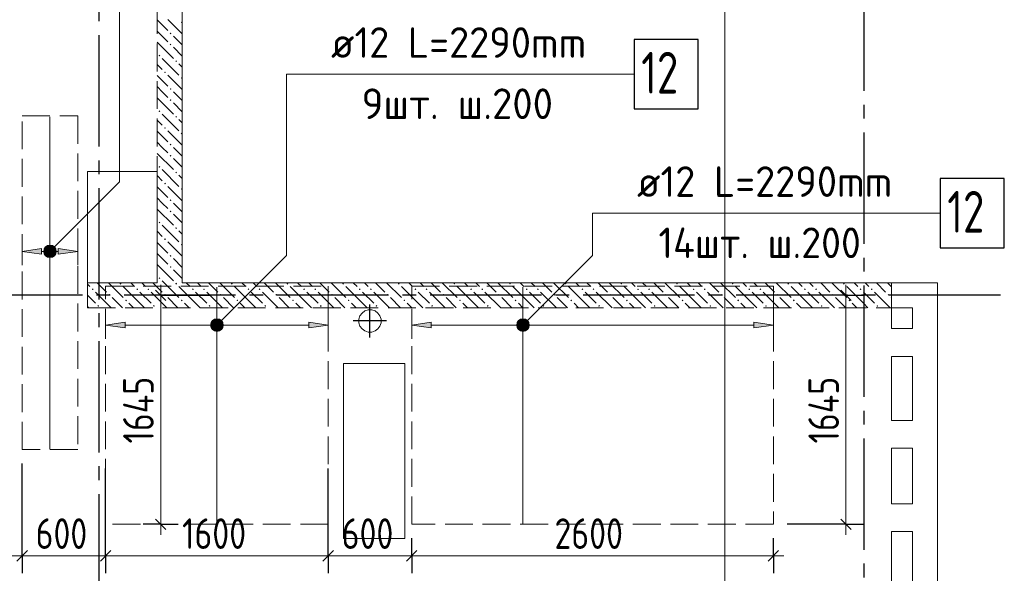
# Model space of a CAD drawing. Header units: millimetres. Extents: x 0 to 31317, y 0 to 42000.
# Tile 6 of 11: x 15756 to 22834, y 22630 to 26612. Entities that reach past the tile are written whole.
import ezdxf

# ---------------------------------------------------------------- set-up
doc = ezdxf.new("R2010")
doc.units = ezdxf.units.MM
doc.linetypes.add('______2', pattern=[270, 200, -70])
doc.linetypes.add('______5', pattern=[1100, 800, -100, 100, -100])
for name, color, linetype, lineweight in [('Standard', 7, 'Continuous', 25), ('ДОП Верх по Х', 7, 'Continuous', 25), ('ЖБ Перекрытие верхний уровень', 7, 'Continuous', 35), ('ЖБ Стена верхний уровень', 7, 'Continuous', 35), ('Оси', 40, '______5', 18), ('Позиционная метка номер позиции', 7, 'Continuous', 13), ('Примечания', 7, 'Continuous', 25)]:
    doc.layers.add(name, color=color, linetype=linetype, lineweight=lineweight)
doc.styles.add('GOST 2.304-81', font='txt')
doc.styles.add('ISOCPEUR', font='txt')

msp = doc.modelspace()

# ---------------------------------------------------------------- hatches: boundary and pattern name
at = {"layer": 'ДОП Верх по Х', "linetype": 'Continuous', "lineweight": 13, "transparency": 33554687}
for points in [[(15914, 24925.5), (15774, 24945.5), (15914, 24965.5)], [(16514, 24395.5), (16374, 24415.5), (16514, 24435.5)], [(18714, 24395.5), (18574, 24415.5), (18714, 24435.5)]]:
    msp.add_hatch(color=7, dxfattribs=at).paths.add_polyline_path(points, flags=16)
for points in [[(16034, 24925.5), (16174, 24945.5), (16034, 24965.5)], [(17141.7, 24396.8), (17141.7, 24434.3), (17136.5, 24415.5)], [(17141.7, 24434.3), (17155.2, 24383.3), (17155.2, 24447.7)], [(17141.7, 24434.3), (17141.7, 24396.8), (17155.2, 24383.3)], [(17155.2, 24447.7), (17174, 24378), (17174, 24453)], [(17155.2, 24447.7), (17155.2, 24383.3), (17174, 24378)], [(17174, 24453), (17174, 24378), (17192.7, 24383.3)], [(17174, 24453), (17192.7, 24383.3), (17192.7, 24447.7)], [(17192.7, 24447.7), (17192.7, 24383.3), (17206.2, 24396.8)], [(17192.7, 24447.7), (17206.2, 24396.8), (17206.2, 24434.3)], [(17206.2, 24434.3), (17206.2, 24396.8), (17211.5, 24415.5)], [(17834, 24395.5), (17974, 24415.5), (17834, 24435.5)], [(19341.7, 24396.8), (19341.7, 24434.3), (19336.5, 24415.5)], [(19341.7, 24434.3), (19355.2, 24383.3), (19355.2, 24447.7)], [(19341.7, 24434.3), (19341.7, 24396.8), (19355.2, 24383.3)], [(19355.2, 24447.7), (19374, 24378), (19374, 24453)], [(19355.2, 24447.7), (19355.2, 24383.3), (19374, 24378)], [(19374, 24453), (19374, 24378), (19392.7, 24383.3)], [(19374, 24453), (19392.7, 24383.3), (19392.7, 24447.7)], [(19392.7, 24447.7), (19392.7, 24383.3), (19406.2, 24396.8)], [(19392.7, 24447.7), (19406.2, 24396.8), (19406.2, 24434.3)], [(19406.2, 24434.3), (19406.2, 24396.8), (19411.5, 24415.5)], [(21034, 24395.5), (21174, 24415.5), (21034, 24435.5)]]:
    msp.add_hatch(color=7, dxfattribs=at).paths.add_polyline_path(points)
at = {"layer": 'ЖБ Стена верхний уровень', "linetype": 'Continuous', "lineweight": 18, "transparency": 33554687}
for points in [[(16914.5, 26593.1), (16921, 26599.6), (16924, 26596.6), (16924, 26589.7), (16921, 26586.6)], [(16834.5, 26513.1), (16840.9, 26519.6), (16847.4, 26513.1), (16840.9, 26506.6)], [(16834.5, 26433.1), (16840.9, 26439.6), (16847.4, 26433.1), (16840.9, 26426.6)], [(16754.4, 26353.1), (16760.9, 26359.6), (16767.4, 26353.1), (16760.9, 26346.6)], [(16874.5, 26313.1), (16881, 26319.6), (16887.5, 26313.1), (16881, 26306.6)], [(16794.5, 26233.1), (16801, 26239.6), (16807.5, 26233.1), (16801, 26226.6)], [(16914.5, 26193.1), (16921, 26199.6), (16924, 26196.6), (16924, 26189.7), (16921, 26186.6)], [(16834.5, 26113.1), (16840.9, 26119.6), (16847.4, 26113.1), (16840.9, 26106.6)], [(16834.5, 26033.1), (16840.9, 26039.6), (16847.4, 26033.1), (16840.9, 26026.6)], [(16754.4, 25953.1), (16760.9, 25959.6), (16767.4, 25953.1), (16760.9, 25946.6)], [(16874.5, 25913.1), (16881, 25919.6), (16887.5, 25913.1), (16881, 25906.6)], [(16794.5, 25833.1), (16801, 25839.6), (16807.5, 25833.1), (16801, 25826.6)], [(16914.5, 25793.1), (16921, 25799.6), (16924, 25796.6), (16924, 25789.7), (16921, 25786.6)], [(16834.5, 25713.1), (16840.9, 25719.6), (16847.4, 25713.1), (16840.9, 25706.6)], [(16834.5, 25633.1), (16840.9, 25639.6), (16847.4, 25633.1), (16840.9, 25626.6)], [(16754.4, 25553.1), (16760.9, 25559.6), (16767.4, 25553.1), (16760.9, 25546.6)], [(16874.5, 25513.1), (16881, 25519.6), (16887.5, 25513.1), (16881, 25506.6)], [(16794.5, 25433.1), (16801, 25439.6), (16807.5, 25433.1), (16801, 25426.6)], [(16914.5, 25393.1), (16921, 25399.6), (16924, 25396.6), (16924, 25389.7), (16921, 25386.6)], [(16834.5, 25313.1), (16840.9, 25319.6), (16847.4, 25313.1), (16840.9, 25306.6)], [(16834.5, 25233.1), (16840.9, 25239.6), (16847.4, 25233.1), (16840.9, 25226.6)], [(16754.4, 25153.1), (16760.9, 25159.6), (16767.4, 25153.1), (16760.9, 25146.6)], [(16874.5, 25113.1), (16881, 25119.6), (16887.5, 25113.1), (16881, 25106.6)], [(16794.5, 25033.1), (16801, 25039.6), (16807.5, 25033.1), (16801, 25026.6)], [(16914.5, 24993.1), (16921, 24999.6), (16924, 24996.6), (16924, 24989.7), (16921, 24986.6)], [(16834.5, 24913.1), (16840.9, 24919.6), (16847.4, 24913.1), (16840.9, 24906.6)], [(16834.5, 24833.1), (16840.9, 24839.6), (16847.4, 24833.1), (16840.9, 24826.6)], [(16474.5, 24713.1), (16481, 24719.6), (16487.5, 24713.1), (16481, 24706.6)], [(16754.4, 24753.1), (16760.9, 24759.6), (16767.4, 24753.1), (16760.9, 24746.6)], [(16874.5, 24713.1), (16881, 24719.6), (16887.5, 24713.1), (16881, 24706.6)], [(17274.5, 24713.1), (17281, 24719.6), (17287.5, 24713.1), (17281, 24706.6)], [(17674.5, 24713.1), (17681, 24719.6), (17687.5, 24713.1), (17681, 24706.6)], [(18074.5, 24713.1), (18081, 24719.6), (18087.5, 24713.1), (18081, 24706.6)], [(18474.5, 24713.1), (18481, 24719.6), (18487.5, 24713.1), (18481, 24706.6)], [(18874.5, 24713.1), (18881, 24719.6), (18887.5, 24713.1), (18881, 24706.6)], [(19274.5, 24713.1), (19281, 24719.6), (19287.5, 24713.1), (19281, 24706.6)], [(19674.5, 24713.1), (19681, 24719.6), (19687.5, 24713.1), (19681, 24706.6)], [(20074.5, 24713.1), (20081, 24719.6), (20087.5, 24713.1), (20081, 24706.6)], [(20474.5, 24713.1), (20481, 24719.6), (20487.5, 24713.1), (20481, 24706.6)], [(20874.5, 24713.1), (20881, 24719.6), (20887.5, 24713.1), (20881, 24706.6)], [(21274.5, 24713.1), (21281, 24719.6), (21287.5, 24713.1), (21281, 24706.6)], [(21674.5, 24713.1), (21681, 24719.6), (21687.5, 24713.1), (21681, 24706.6)], [(16274.5, 24673.1), (16281, 24679.6), (16287.5, 24673.1), (16281, 24666.6)], [(16394.5, 24633.1), (16401, 24639.6), (16407.5, 24633.1), (16401, 24626.6)], [(16594.5, 24673.1), (16601, 24679.6), (16607.5, 24673.1), (16601, 24666.6)], [(16674.5, 24673.1), (16681, 24679.6), (16687.5, 24673.1), (16681, 24666.6)], [(16794.5, 24633.1), (16801, 24639.6), (16807.5, 24633.1), (16801, 24626.6)], [(16994.5, 24673.1), (17001, 24679.6), (17007.5, 24673.1), (17001, 24666.6)], [(17074.5, 24673.1), (17081, 24679.6), (17087.5, 24673.1), (17081, 24666.6)], [(17194.5, 24633.1), (17201, 24639.6), (17207.5, 24633.1), (17201, 24626.6)], [(17394.5, 24673.1), (17401, 24679.6), (17407.5, 24673.1), (17401, 24666.6)], [(17474.5, 24673.1), (17481, 24679.6), (17487.5, 24673.1), (17481, 24666.6)], [(17594.5, 24633.1), (17601, 24639.6), (17607.5, 24633.1), (17601, 24626.6)], [(17794.5, 24673.1), (17801, 24679.6), (17807.5, 24673.1), (17801, 24666.6)], [(17874.5, 24673.1), (17881, 24679.6), (17887.5, 24673.1), (17881, 24666.6)], [(17994.5, 24633.1), (18001, 24639.6), (18007.5, 24633.1), (18001, 24626.6)], [(18194.5, 24673.1), (18201, 24679.6), (18207.5, 24673.1), (18201, 24666.6)], [(18274.5, 24673.1), (18281, 24679.6), (18287.5, 24673.1), (18281, 24666.6)], [(18394.5, 24633.1), (18401, 24639.6), (18407.5, 24633.1), (18401, 24626.6)], [(18594.5, 24673.1), (18601, 24679.6), (18607.5, 24673.1), (18601, 24666.6)], [(18674.5, 24673.1), (18681, 24679.6), (18687.5, 24673.1), (18681, 24666.6)], [(18794.5, 24633.1), (18801, 24639.6), (18807.5, 24633.1), (18801, 24626.6)], [(18994.5, 24673.1), (19001, 24679.6), (19007.5, 24673.1), (19001, 24666.6)], [(19074.5, 24673.1), (19081, 24679.6), (19087.5, 24673.1), (19081, 24666.6)], [(19194.5, 24633.1), (19201, 24639.6), (19207.5, 24633.1), (19201, 24626.6)], [(19394.5, 24673.1), (19401, 24679.6), (19407.5, 24673.1), (19401, 24666.6)], [(19474.5, 24673.1), (19481, 24679.6), (19487.5, 24673.1), (19481, 24666.6)], [(19594.5, 24633.1), (19601, 24639.6), (19607.5, 24633.1), (19601, 24626.6)], [(19794.5, 24673.1), (19801, 24679.6), (19807.5, 24673.1), (19801, 24666.6)], [(19874.5, 24673.1), (19881, 24679.6), (19887.5, 24673.1), (19881, 24666.6)], [(19994.5, 24633.1), (20001, 24639.6), (20007.5, 24633.1), (20001, 24626.6)], [(20194.5, 24673.1), (20201, 24679.6), (20207.5, 24673.1), (20201, 24666.6)], [(20274.5, 24673.1), (20281, 24679.6), (20287.5, 24673.1), (20281, 24666.6)], [(20394.5, 24633.1), (20401, 24639.6), (20407.5, 24633.1), (20401, 24626.6)], [(20594.5, 24673.1), (20601, 24679.6), (20607.5, 24673.1), (20601, 24666.6)], [(20674.5, 24673.1), (20681, 24679.6), (20687.5, 24673.1), (20681, 24666.6)], [(20794.5, 24633.1), (20801, 24639.6), (20807.5, 24633.1), (20801, 24626.6)], [(20994.5, 24673.1), (21001, 24679.6), (21007.5, 24673.1), (21001, 24666.6)], [(21074.5, 24673.1), (21081, 24679.6), (21087.5, 24673.1), (21081, 24666.6)], [(21194.5, 24633.1), (21201, 24639.6), (21207.5, 24633.1), (21201, 24626.6)], [(21394.5, 24673.1), (21401, 24679.6), (21407.5, 24673.1), (21401, 24666.6)], [(21474.5, 24673.1), (21481, 24679.6), (21487.5, 24673.1), (21481, 24666.6)], [(21594.5, 24633.1), (21601, 24639.6), (21607.5, 24633.1), (21601, 24626.6)], [(21794.5, 24673.1), (21801, 24679.6), (21807.5, 24673.1), (21801, 24666.6)], [(21874.5, 24673.1), (21881, 24679.6), (21887.5, 24673.1), (21881, 24666.6)], [(21994.5, 24633.1), (22001, 24639.6), (22007.5, 24633.1), (22001, 24626.6)], [(16514.5, 24593.1), (16521, 24599.6), (16527.5, 24593.1), (16521, 24586.6)], [(16914.5, 24593.1), (16921, 24599.6), (16927.5, 24593.1), (16921, 24586.6)], [(17314.5, 24593.1), (17321, 24599.6), (17327.5, 24593.1), (17321, 24586.6)], [(17714.5, 24593.1), (17721, 24599.6), (17727.5, 24593.1), (17721, 24586.6)], [(18114.5, 24593.1), (18121, 24599.6), (18127.5, 24593.1), (18121, 24586.6)], [(18514.5, 24593.1), (18521, 24599.6), (18527.5, 24593.1), (18521, 24586.6)], [(18914.5, 24593.1), (18921, 24599.6), (18927.4, 24593.1), (18921, 24586.6)], [(19314.5, 24593.1), (19321, 24599.6), (19327.4, 24593.1), (19321, 24586.6)], [(19714.5, 24593.1), (19721, 24599.6), (19727.4, 24593.1), (19721, 24586.6)], [(20114.5, 24593.1), (20121, 24599.6), (20127.4, 24593.1), (20121, 24586.6)], [(20514.5, 24593.1), (20521, 24599.6), (20527.4, 24593.1), (20521, 24586.6)], [(20914.5, 24593.1), (20921, 24599.6), (20927.4, 24593.1), (20921, 24586.6)], [(21314.5, 24593.1), (21321, 24599.6), (21327.4, 24593.1), (21321, 24586.6)], [(21714.5, 24593.1), (21721, 24599.6), (21727.4, 24593.1), (21721, 24586.6)], [(16314.5, 24553.1), (16321, 24559.6), (16327.5, 24553.1), (16321, 24546.6)], [(16714.5, 24553.1), (16721, 24559.6), (16727.5, 24553.1), (16721, 24546.6)], [(17114.5, 24553.1), (17121, 24559.6), (17127.5, 24553.1), (17121, 24546.6)], [(17514.5, 24553.1), (17521, 24559.6), (17527.5, 24553.1), (17521, 24546.6)], [(17914.5, 24553.1), (17921, 24559.6), (17927.5, 24553.1), (17921, 24546.6)], [(18314.5, 24553.1), (18321, 24559.6), (18327.5, 24553.1), (18321, 24546.6)], [(18714.5, 24553.1), (18721, 24559.6), (18727.4, 24553.1), (18721, 24546.6)], [(19114.5, 24553.1), (19121, 24559.6), (19127.4, 24553.1), (19121, 24546.6)], [(19514.5, 24553.1), (19521, 24559.6), (19527.4, 24553.1), (19521, 24546.6)], [(19914.5, 24553.1), (19921, 24559.6), (19927.4, 24553.1), (19921, 24546.6)], [(20314.5, 24553.1), (20321, 24559.6), (20327.4, 24553.1), (20321, 24546.6)], [(20714.5, 24553.1), (20721, 24559.6), (20727.4, 24553.1), (20721, 24546.6)], [(21114.5, 24553.1), (21121, 24559.6), (21127.4, 24553.1), (21121, 24546.6)], [(21514.5, 24553.1), (21521, 24559.6), (21527.4, 24553.1), (21521, 24546.6)], [(21914.5, 24553.1), (21921, 24559.6), (21927.4, 24553.1), (21921, 24546.6)]]:
    msp.add_hatch(color=7, dxfattribs=at).paths.add_polyline_path(points, flags=16)
at = {"layer": 'Позиционная метка номер позиции', "linetype": 'Continuous', "lineweight": 13, "transparency": 33554687}
for points in [[(15942.2, 24977.3), (16017.3, 24934), (15962.5, 24988.8)], [(15962.5, 24988.8), (16017.3, 24934), (16017.3, 24957)], [(15962.5, 24988.8), (16017.3, 24957), (15985.5, 24988.8)], [(15985.5, 24988.8), (16017.3, 24957), (16005.8, 24977.3)], [(15930.7, 24957), (16005.8, 24913.7), (15942.2, 24977.3)], [(15930.7, 24934), (15985.5, 24902.2), (15930.7, 24957)], [(15930.7, 24957), (15985.5, 24902.2), (16005.8, 24913.7)], [(15962.5, 24902.2), (15930.7, 24934), (15942.2, 24913.7)], [(15930.7, 24934), (15962.5, 24902.2), (15985.5, 24902.2)], [(15942.2, 24977.3), (16005.8, 24913.7), (16017.3, 24934)], [(17130.7, 24427), (17205.8, 24383.7), (17142.2, 24447.3)], [(17130.7, 24404), (17185.5, 24372.2), (17130.7, 24427)], [(17130.7, 24427), (17185.5, 24372.2), (17205.8, 24383.7)], [(17142.2, 24447.3), (17217.3, 24404), (17162.5, 24458.8)], [(17142.2, 24447.3), (17205.8, 24383.7), (17217.3, 24404)], [(17162.5, 24458.8), (17217.3, 24404), (17217.3, 24427)], [(17162.5, 24458.8), (17217.3, 24427), (17185.5, 24458.8)], [(17185.5, 24458.8), (17217.3, 24427), (17205.8, 24447.3)], [(19330.7, 24427), (19405.8, 24383.7), (19342.2, 24447.3)], [(19330.7, 24404), (19385.5, 24372.2), (19330.7, 24427)], [(19330.7, 24427), (19385.5, 24372.2), (19405.8, 24383.7)], [(19342.2, 24447.3), (19417.3, 24404), (19362.5, 24458.8)], [(19342.2, 24447.3), (19405.8, 24383.7), (19417.3, 24404)], [(19362.5, 24458.8), (19417.3, 24404), (19417.3, 24427)], [(19362.5, 24458.8), (19417.3, 24427), (19385.5, 24458.8)], [(19385.5, 24458.8), (19417.3, 24427), (19405.8, 24447.3)], [(17162.5, 24372.2), (17130.7, 24404), (17142.2, 24383.7)], [(17130.7, 24404), (17162.5, 24372.2), (17185.5, 24372.2)], [(19362.5, 24372.2), (19330.7, 24404), (19342.2, 24383.7)], [(19330.7, 24404), (19362.5, 24372.2), (19385.5, 24372.2)]]:
    msp.add_hatch(color=7, dxfattribs=at).paths.add_polyline_path(points)

# ---------------------------------------------------------------- linework, layer by layer
at = {"layer": 'Standard', "color": 7, "linetype": 'Continuous', "lineweight": 13, "transparency": 33554687}
for p, q in [((16769.7, 24630), (16769.7, 24705)), ((21695.7, 24630), (21695.7, 24705)), ((16769.7, 22983), (16769.7, 22908)), ((21695.7, 22983), (21695.7, 22908)), ((15124, 22755.8), (15774, 22755.8)), ((15774, 22755.8), (16374, 22755.8)), ((16374, 22755.8), (17974, 22755.8)), ((17974, 22755.8), (18574, 22755.8)), ((18574, 22755.8), (21174, 22755.8)), ((21174, 22755.8), (21249, 22755.8))]:
    msp.add_line(p, q, dxfattribs=at)
at = {"layer": 'Standard', "color": 7, "linetype": 'Continuous', "lineweight": 25, "transparency": 33554687}
for p, q in [((16732.2, 24667.5), (16807.2, 24592.5)), ((21658.2, 24667.5), (21733.2, 24592.5)), ((16732.2, 23020.5), (16807.2, 22945.5)), ((21658.2, 23020.5), (21733.2, 22945.5)), ((15736.5, 22718.3), (15811.5, 22793.3)), ((16336.5, 22718.3), (16411.5, 22793.3)), ((17936.5, 22718.3), (18011.5, 22793.3)), ((18536.5, 22718.3), (18611.5, 22793.3)), ((21136.5, 22718.3), (21211.5, 22793.3))]:
    msp.add_line(p, q, dxfattribs=at)
at = {"layer": 'Standard', "color": 251, "linetype": 'Continuous', "lineweight": -3, "true_color": 0x656565, "transparency": 33554687}
for p, q in [((16769.7, 24630), (16644.7, 24630)), ((16769.7, 24630), (16894.7, 24630)), ((16769.7, 24630), (17124, 24630)), ((21695.7, 24630), (21274, 24630)), ((21695.7, 24630), (21570.7, 24630)), ((21695.7, 24630), (21820.7, 24630)), ((16769.7, 22983), (16644.7, 22983)), ((16769.7, 22983), (16894.7, 22983)), ((16769.7, 22983), (16769.7, 22983)), ((21695.7, 22983), (21274, 22983)), ((21695.7, 22983), (21570.7, 22983)), ((21695.7, 22983), (21820.7, 22983)), ((15774, 22755.8), (15774, 22880.8)), ((16374, 22755.8), (16374, 22880.8)), ((17974, 22755.8), (17974, 22880.8)), ((18574, 22755.8), (18574, 22880.8)), ((21174, 22755.8), (21174, 22883)), ((21174, 22755.8), (21174, 22880.8)), ((15774, 22755.8), (15774, 22630.8)), ((16374, 22755.8), (16374, 22630.8)), ((17974, 22755.8), (17974, 22630.8)), ((18574, 22755.8), (18574, 22630.8)), ((21174, 22755.8), (21174, 22630.8))]:
    msp.add_line(p, q, dxfattribs=at)
at = {"layer": 'Standard', "color": 8, "linetype": '______5', "lineweight": -3, "transparency": 33554687}
for p, q in [((18274, 24325.5), (18274, 24564.5)), ((18393.5, 24445), (18154.5, 24445))]:
    msp.add_line(p, q, dxfattribs=at)
at = {"layer": 'Standard', "color": 254, "linetype": 'Continuous', "lineweight": 18, "true_color": 0xc4c4ff, "transparency": 33554687}
msp.add_lwpolyline([(9324, 17861), (20824, 17861), (20824, 39239), (9324, 39239), (9324, 17861)], dxfattribs=at)
at = {"layer": 'Standard', "color": 7, "linetype": 'Continuous', "lineweight": 13, "transparency": 33554687}
for points in [[(16769.7, 24630), (16769.7, 23509.9), (16769.7, 23509.9), (16769.7, 22983)], [(21695.7, 24630), (21695.7, 23544.1), (21695.7, 23544.1), (21695.7, 22983)]]:
    msp.add_lwpolyline(points, dxfattribs=at)
at = {"layer": 'Standard', "color": 251, "linetype": 'Continuous', "lineweight": -3, "true_color": 0x656565, "transparency": 33554687}
for points in [[(15774, 22755.8), (15774, 22772.8), (15774, 22772.8), (15774, 22772.8), (15774, 22772.8), (15774, 22772.8), (15774, 22772.8), (15774, 22772.8), (15774, 22772.8), (15774, 23420)], [(16374, 22755.8), (16374, 22772.8), (16374, 22772.8), (16374, 22772.8), (16374, 22772.8), (16374, 22772.8), (16374, 22772.8), (16374, 23383)], [(17974, 22755.8), (17974, 22772.8), (17974, 22772.8), (17974, 22772.8), (17974, 22772.8), (17974, 23383)], [(18574, 22755.8), (18574, 22772.8), (18574, 22772.8), (18574, 22883)]]:
    msp.add_lwpolyline(points, dxfattribs=at)
at = {"layer": 'ДОП Верх по Х', "color": 7, "linetype": 'Continuous', "lineweight": 13, "transparency": 33554687}
for p, q in [((17974, 26220), (20060, 26220)), ((20174, 25220), (22260, 25220))]:
    msp.add_line(p, q, dxfattribs=at)
at = {"layer": 'ДОП Верх по Х', "color": 7, "linetype": 'Continuous', "lineweight": 18, "transparency": 33554687}
for p, q in [((15974, 25914), (15974, 23526)), ((17174, 22989), (17174, 24689)), ((19374, 22989), (19374, 24689))]:
    msp.add_line(p, q, dxfattribs=at)
at = {"layer": 'ДОП Верх по Х', "color": 251, "linetype": 'Continuous', "lineweight": 13, "true_color": 0x494949, "transparency": 33554687}
for p, q in [((15774, 24945.5), (15774, 25045.5)), ((16174, 24945.5), (16174, 25045.5)), ((15774, 24945.5), (15914, 24965.5)), ((15914, 24925.5), (15774, 24945.5)), ((15774, 24945.5), (15774, 24845.5)), ((15774, 24945.5), (15774, 24945.5)), ((15914, 24965.5), (15914, 24925.5)), ((15914, 24945.5), (15944, 24945.5)), ((15974, 24983), (15974, 24983)), ((16004, 24945.5), (16034, 24945.5)), ((16174, 24945.5), (16034, 24965.5)), ((16034, 24965.5), (16034, 24925.5)), ((16034, 24925.5), (16174, 24945.5)), ((16174, 24945.5), (16174, 24845.5)), ((16174, 24945.5), (16174, 24945.5)), ((15974, 24908), (15974, 24908)), ((16374, 24415.5), (16374, 24515.5)), ((17974, 24415.5), (17974, 24515.5)), ((18574, 24415.5), (18574, 24515.5)), ((21174, 24415.5), (21174, 24515.5)), ((16374, 24415.5), (16514, 24435.5)), ((16514, 24435.5), (16514, 24395.5)), ((17174, 24453), (17174, 24453)), ((17974, 24415.5), (17834, 24435.5)), ((17834, 24435.5), (17834, 24395.5)), ((18574, 24415.5), (18714, 24435.5)), ((18714, 24435.5), (18714, 24395.5)), ((19374, 24453), (19374, 24453)), ((21174, 24415.5), (21034, 24435.5)), ((21034, 24435.5), (21034, 24395.5)), ((16514, 24395.5), (16374, 24415.5)), ((16374, 24415.5), (16374, 24315.5)), ((16374, 24415.5), (16374, 24415.5)), ((16514, 24415.5), (17144, 24415.5)), ((17174, 24378), (17174, 24378)), ((17204, 24415.5), (17834, 24415.5)), ((17834, 24395.5), (17974, 24415.5)), ((17974, 24415.5), (17974, 24315.5)), ((17974, 24415.5), (17974, 24415.5)), ((18714, 24395.5), (18574, 24415.5)), ((18574, 24415.5), (18574, 24315.5)), ((18574, 24415.5), (18574, 24415.5)), ((18714, 24415.5), (19344, 24415.5)), ((19374, 24378), (19374, 24378)), ((19404, 24415.5), (21034, 24415.5)), ((21034, 24395.5), (21174, 24415.5)), ((21174, 24415.5), (21174, 24315.5)), ((21174, 24415.5), (21174, 24415.5))]:
    msp.add_line(p, q, dxfattribs=at)
at = {"layer": 'ДОП Верх по Х', "color": 7, "linetype": 'Continuous', "lineweight": 25, "transparency": 33554687}
for points in [[(20174, 25970), (20634, 25970), (20634, 26470), (20174, 26470), (20174, 25970)], [(22374, 24970), (22834, 24970), (22834, 25470), (22374, 25470), (22374, 24970)]]:
    msp.add_lwpolyline(points, dxfattribs=at)
at = {"layer": 'ДОП Верх по Х', "color": 251, "linetype": 'Continuous', "lineweight": 13, "true_color": 0x494949, "transparency": 33554687}
for centre in [(17174, 24415.5), (19374, 24415.5)]:
    msp.add_circle(centre, 37.5, dxfattribs=at)
at = {"layer": 'ЖБ Перекрытие верхний уровень', "color": 7, "linetype": 'Continuous', "lineweight": 18, "transparency": 33554687}
for p, q in [((16924, 24720), (16924, 27430)), ((16744, 25520), (16244, 25520)), ((16244, 25520), (16244, 24720)), ((16744, 24720), (16744, 25520)), ((16244, 24720), (16744, 24720)), ((22174, 24720), (16924, 24720)), ((22354, 24720), (22174, 24720)), ((22354, 17930), (22354, 24720)), ((18217, 24502), (18202.1, 24481.6)), ((18237.4, 24516.9), (18217, 24502)), ((18261.4, 24524.7), (18237.4, 24516.9)), ((18286.6, 24524.7), (18261.4, 24524.7)), ((18310.6, 24516.9), (18286.6, 24524.7)), ((18331, 24502), (18310.6, 24516.9)), ((18345.9, 24481.6), (18331, 24502)), ((22024, 24390), (22024, 24540)), ((22024, 24540), (22174, 24540)), ((22174, 24540), (22174, 24390)), ((18202.1, 24481.6), (18194.3, 24457.6)), ((18194.3, 24457.6), (18194.3, 24432.4)), ((18194.3, 24432.4), (18202.1, 24408.4)), ((18353.7, 24457.6), (18345.9, 24481.6)), ((18345.9, 24408.4), (18353.7, 24432.4)), ((18353.7, 24432.4), (18353.7, 24457.6)), ((18202.1, 24408.4), (18217, 24388)), ((18217, 24388), (18237.4, 24373.1)), ((18237.4, 24373.1), (18261.4, 24365.3)), ((18261.4, 24365.3), (18286.6, 24365.3)), ((18286.6, 24365.3), (18310.6, 24373.1)), ((18310.6, 24373.1), (18331, 24388)), ((18331, 24388), (18345.9, 24408.4)), ((22174, 24390), (22024, 24390)), ((18524, 24140), (18084, 24140)), ((18084, 24140), (18084, 22880)), ((18524, 22880), (18524, 24140)), ((22024, 23730), (22024, 24190)), ((22024, 24190), (22174, 24190)), ((22174, 24190), (22174, 23730)), ((22174, 23730), (22024, 23730)), ((22024, 23530), (22174, 23530)), ((22024, 23130), (22024, 23530)), ((22174, 23530), (22174, 23130)), ((22174, 23130), (22024, 23130)), ((18084, 22880), (18524, 22880)), ((22024, 22530), (22024, 22930)), ((22024, 22930), (22174, 22930)), ((22174, 22930), (22174, 22530))]:
    msp.add_line(p, q, dxfattribs=at)
at = {"layer": 'ЖБ Стена верхний уровень', "color": 251, "linetype": '______2', "lineweight": 13, "true_color": 0x656565, "transparency": 33554687}
for p, q in [((16744, 27250), (16744, 24720)), ((16924, 24720), (16924, 27250)), ((16744, 24720), (16244, 24720)), ((16244, 24720), (16244, 24540)), ((22024, 24720), (16924, 24720)), ((22024, 24540), (22024, 24720)), ((16244, 24540), (22024, 24540))]:
    msp.add_line(p, q, dxfattribs=at)
at = {"layer": 'ЖБ Стена верхний уровень', "color": 9, "linetype": 'Continuous', "lineweight": 18, "true_color": 0xc7c7c7, "transparency": 33554687}
for p, q in [((16924, 26510.1), (16821, 26613.1)), ((16744, 26610.1), (16821, 26533.1)), ((16781, 26493.1), (16744, 26530.1)), ((16821, 26453.1), (16781, 26493.1)), ((16860.9, 26493.1), (16924, 26430.1)), ((16744, 26450.1), (16860.9, 26333.1)), ((16860.9, 26413.1), (16924, 26350.1)), ((16781, 26333.1), (16901, 26213.1)), ((16744, 26290.1), (16781, 26253.1)), ((16924, 26270.1), (16901, 26293.1)), ((16744, 26210.1), (16821, 26133.1)), ((16924, 26110.1), (16821, 26213.1)), ((16781, 26093.1), (16744, 26130.1)), ((16744, 26050.1), (16860.9, 25933.1)), ((16821, 26053.1), (16781, 26093.1)), ((16860.9, 26093.1), (16924, 26030.1)), ((16860.9, 26013.1), (16924, 25950.1)), ((16781, 25933.1), (16901, 25813.1)), ((16744, 25890.1), (16781, 25853.1)), ((16924, 25870.1), (16901, 25893.1)), ((16744, 25810.1), (16821, 25733.1)), ((16924, 25710.1), (16821, 25813.1)), ((16781, 25693.1), (16744, 25730.1)), ((16821, 25653.1), (16781, 25693.1)), ((16860.9, 25693.1), (16924, 25630.1)), ((16744, 25650.1), (16860.9, 25533.1)), ((16860.9, 25613.1), (16924, 25550.1)), ((16744, 25490.1), (16781, 25453.1)), ((16781, 25533.1), (16901, 25413.1)), ((16924, 25470.1), (16901, 25493.1)), ((16744, 25410.1), (16821, 25333.1)), ((16924, 25310.1), (16821, 25413.1)), ((16781, 25293.1), (16744, 25330.1)), ((16821, 25253.1), (16781, 25293.1)), ((16860.9, 25293.1), (16924, 25230.1)), ((16744, 25250.1), (16860.9, 25133.1)), ((16860.9, 25213.1), (16924, 25150.1)), ((16781, 25133.1), (16901, 25013.1)), ((16744, 25090.1), (16781, 25053.1)), ((16924, 25070.1), (16901, 25093.1)), ((16744, 25010.1), (16821, 24933.1)), ((16924, 24910.1), (16821, 25013.1)), ((16781, 24893.1), (16744, 24930.1)), ((16744, 24850.1), (16860.9, 24733.1)), ((16821, 24853.1), (16781, 24893.1)), ((16860.9, 24893.1), (16924, 24830.1)), ((16860.9, 24813.1), (16924, 24750.1)), ((16260.9, 24693.1), (16244, 24710.1)), ((16314.1, 24720), (16381, 24653.1)), ((16394.1, 24720), (16501, 24613.1)), ((16554.1, 24720), (16581, 24693.1)), ((16660.9, 24693.1), (16634.1, 24720)), ((16714.1, 24720), (16781, 24653.1)), ((16781, 24733.1), (16794.1, 24720)), ((16794.1, 24720), (16901, 24613.1)), ((16954.1, 24720), (16981, 24693.1)), ((17060.9, 24693.1), (17034.1, 24720)), ((17114.1, 24720), (17181, 24653.1)), ((17194.1, 24720), (17301, 24613.1)), ((17354.1, 24720), (17381, 24693.1)), ((17460.9, 24693.1), (17434.1, 24720)), ((17514.1, 24720), (17581, 24653.1)), ((17594.1, 24720), (17701, 24613.1)), ((17754.1, 24720), (17781, 24693.1)), ((17860.9, 24693.1), (17834.1, 24720)), ((17914.1, 24720), (17981, 24653.1)), ((17994.1, 24720), (18101, 24613.1)), ((18154.1, 24720), (18181, 24693.1)), ((18260.9, 24693.1), (18234.1, 24720)), ((18314.1, 24720), (18381, 24653.1)), ((18394.1, 24720), (18501, 24613.1)), ((18554.1, 24720), (18581, 24693.1)), ((18660.9, 24693.1), (18634.1, 24720)), ((18714.1, 24720), (18781, 24653.1)), ((18794.1, 24720), (18901, 24613.1)), ((18954.1, 24720), (18981, 24693.1)), ((19060.9, 24693.1), (19034.1, 24720)), ((19114.1, 24720), (19181, 24653.1)), ((19194.1, 24720), (19301, 24613.1)), ((19354.1, 24720), (19381, 24693.1)), ((19460.9, 24693.1), (19434.1, 24720)), ((19514.1, 24720), (19581, 24653.1)), ((19594.1, 24720), (19701, 24613.1)), ((19754.1, 24720), (19781, 24693.1)), ((19860.9, 24693.1), (19834.1, 24720)), ((19914.1, 24720), (19981, 24653.1)), ((19994.1, 24720), (20101, 24613.1)), ((20154.1, 24720), (20181, 24693.1)), ((20260.9, 24693.1), (20234.1, 24720)), ((20314.1, 24720), (20381, 24653.1)), ((20394.1, 24720), (20501, 24613.1)), ((20554.1, 24720), (20581, 24693.1)), ((20660.9, 24693.1), (20634.1, 24720)), ((20714.1, 24720), (20781, 24653.1)), ((20794.1, 24720), (20901, 24613.1)), ((20954.1, 24720), (20981, 24693.1)), ((21060.9, 24693.1), (21034.1, 24720)), ((21114.1, 24720), (21181, 24653.1)), ((21194.1, 24720), (21301, 24613.1)), ((21354.1, 24720), (21381, 24693.1)), ((21460.9, 24693.1), (21434.1, 24720)), ((21514.1, 24720), (21581, 24653.1)), ((21594.1, 24720), (21701, 24613.1)), ((21754.1, 24720), (21781, 24693.1)), ((21860.9, 24693.1), (21834.1, 24720)), ((21914.1, 24720), (21981, 24653.1)), ((21994.1, 24720), (22024, 24690.1)), ((16301, 24653.1), (16414.1, 24540)), ((16621, 24573.1), (16501, 24693.1)), ((16621, 24653.1), (16701, 24573.1)), ((16701, 24653.1), (16814.1, 24540)), ((17021, 24573.1), (16901, 24693.1)), ((17021, 24653.1), (17101, 24573.1)), ((17101, 24653.1), (17214.1, 24540)), ((17421, 24573.1), (17301, 24693.1)), ((17421, 24653.1), (17501, 24573.1)), ((17501, 24653.1), (17614.1, 24540)), ((17821, 24573.1), (17701, 24693.1)), ((17821, 24653.1), (17901, 24573.1)), ((17901, 24653.1), (18014.1, 24540)), ((18221, 24573.1), (18101, 24693.1)), ((18221, 24653.1), (18301, 24573.1)), ((18301, 24653.1), (18414.1, 24540)), ((18621, 24573.1), (18501, 24693.1)), ((18621, 24653.1), (18701, 24573.1)), ((18701, 24653.1), (18814.1, 24540)), ((19021, 24573.1), (18901, 24693.1)), ((19021, 24653.1), (19101, 24573.1)), ((19101, 24653.1), (19214.1, 24540)), ((19421, 24573.1), (19301, 24693.1)), ((19421, 24653.1), (19501, 24573.1)), ((19501, 24653.1), (19614.1, 24540)), ((19821, 24573.1), (19701, 24693.1)), ((19821, 24653.1), (19901, 24573.1)), ((19901, 24653.1), (20014.1, 24540)), ((20221, 24573.1), (20101, 24693.1)), ((20221, 24653.1), (20301, 24573.1)), ((20301, 24653.1), (20414.1, 24540)), ((20621, 24573.1), (20501, 24693.1)), ((20621, 24653.1), (20701, 24573.1)), ((20701, 24653.1), (20814.1, 24540)), ((21021, 24573.1), (20901, 24693.1)), ((21021, 24653.1), (21101, 24573.1)), ((21101, 24653.1), (21214.1, 24540)), ((21421, 24573.1), (21301, 24693.1)), ((21421, 24653.1), (21501, 24573.1)), ((21501, 24653.1), (21614.1, 24540)), ((21821, 24573.1), (21701, 24693.1)), ((21821, 24653.1), (21901, 24573.1)), ((21901, 24653.1), (22014.1, 24540)), ((16244, 24630.1), (16301, 24573.1)), ((16494.1, 24540), (16421, 24613.1)), ((16540.9, 24573.1), (16574.1, 24540)), ((16621, 24573.1), (16654.1, 24540)), ((16894.1, 24540), (16821, 24613.1)), ((16940.9, 24573.1), (16974.1, 24540)), ((17021, 24573.1), (17054.1, 24540)), ((17294.1, 24540), (17221, 24613.1)), ((17340.9, 24573.1), (17374.1, 24540)), ((17421, 24573.1), (17454.1, 24540)), ((17694.1, 24540), (17621, 24613.1)), ((17740.9, 24573.1), (17774.1, 24540)), ((17821, 24573.1), (17854.1, 24540)), ((18094.1, 24540), (18021, 24613.1)), ((18140.9, 24573.1), (18174.1, 24540)), ((18221, 24573.1), (18254.1, 24540)), ((18494.1, 24540), (18421, 24613.1)), ((18540.9, 24573.1), (18574.1, 24540)), ((18621, 24573.1), (18654.1, 24540)), ((18894.1, 24540), (18821, 24613.1)), ((18940.9, 24573.1), (18974.1, 24540)), ((19021, 24573.1), (19054.1, 24540)), ((19294.1, 24540), (19221, 24613.1)), ((19340.9, 24573.1), (19374.1, 24540)), ((19421, 24573.1), (19454.1, 24540)), ((19694.1, 24540), (19621, 24613.1)), ((19740.9, 24573.1), (19774.1, 24540)), ((19821, 24573.1), (19854.1, 24540)), ((20094.1, 24540), (20021, 24613.1)), ((20140.9, 24573.1), (20174.1, 24540)), ((20221, 24573.1), (20254.1, 24540)), ((20494.1, 24540), (20421, 24613.1)), ((20540.9, 24573.1), (20574.1, 24540)), ((20621, 24573.1), (20654.1, 24540)), ((20894.1, 24540), (20821, 24613.1)), ((20940.9, 24573.1), (20974.1, 24540)), ((21021, 24573.1), (21054.1, 24540)), ((21294.1, 24540), (21221, 24613.1)), ((21340.9, 24573.1), (21374.1, 24540)), ((21421, 24573.1), (21454.1, 24540)), ((21694.1, 24540), (21621, 24613.1)), ((21740.9, 24573.1), (21774.1, 24540)), ((21821, 24573.1), (21854.1, 24540)), ((22024, 24610.1), (22021, 24613.1)), ((16244, 24550.1), (16254.1, 24540))]:
    msp.add_line(p, q, dxfattribs=at)
at = {"layer": 'Оси', "color": 8, "linetype": '______5', "lineweight": -3, "transparency": 33554687}
for p, q in [((21824, 40100), (21824, 15930)), ((16324, 39700), (16324, 15930)), ((22807.2, 24630), (3600, 24630))]:
    msp.add_line(p, q, dxfattribs=at)
at = {"layer": 'Позиционная метка номер позиции', "color": 7, "linetype": 'Continuous', "lineweight": 13, "transparency": 33554687}
for p, q in [((15942.2, 24977.3), (15942.2, 24977.3)), ((15942.2, 24913.7), (15942.2, 24913.7)), ((16005.8, 24977.3), (16005.8, 24977.3)), ((16005.8, 24913.7), (16005.8, 24913.7)), ((17142.2, 24447.3), (17142.2, 24447.3)), ((17205.8, 24447.3), (17205.8, 24447.3)), ((19342.2, 24447.3), (19342.2, 24447.3)), ((19405.8, 24447.3), (19405.8, 24447.3)), ((17142.2, 24383.7), (17142.2, 24383.7)), ((17205.8, 24383.7), (17205.8, 24383.7)), ((19342.2, 24383.7), (19342.2, 24383.7)), ((19405.8, 24383.7), (19405.8, 24383.7))]:
    msp.add_line(p, q, dxfattribs=at)
for points in [[(15974, 24945.5), (16474, 25445.5), (16474, 27220), (20174, 27220)], [(17174, 24415.5), (17674, 24915.5), (17674, 26220), (20174, 26220)], [(19374, 24415.5), (19874, 24915.5), (19874, 25220), (22374, 25220)]]:
    msp.add_lwpolyline(points, dxfattribs=at)
for centre in [(15974, 24945.5), (17174, 24415.5), (19374, 24415.5)]:
    msp.add_circle(centre, 45, dxfattribs=at)
at = {"layer": 'Примечания', "color": 7, "linetype": '______2', "lineweight": 18, "transparency": 33554687}
for p, q in [((15774, 25920), (16174, 25920)), ((15774, 23520), (15774, 25920)), ((16174, 25920), (16174, 23520)), ((16374, 24695), (17974, 24695)), ((16374, 22983), (16374, 24695)), ((17974, 24695), (17974, 22983)), ((18574, 24695), (21174, 24695)), ((18574, 22983), (18574, 24695)), ((21174, 24695), (21174, 22983)), ((16174, 23520), (15774, 23520)), ((17974, 22983), (16374, 22983)), ((21174, 22983), (18574, 22983))]:
    msp.add_line(p, q, dxfattribs=at)

# ---------------------------------------------------------------- texts
at = {"layer": 'Standard', "color": 7, "linetype": 'Continuous', "lineweight": 25, "transparency": 33554687, "char_height": 220, "width": 610.165, "attachment_point": 7, "rotation": 90, "style": 'GOST 2.304-81'}
for insert in [(16719.7, 23564.2), (21645.6, 23564.2)]:
    msp.add_mtext('1645', dxfattribs=dict(at, insert=insert))
at = {"layer": 'Standard', "color": 7, "linetype": 'Continuous', "lineweight": 25, "transparency": 33554687, "char_height": 220, "attachment_point": 7, "style": 'GOST 2.304-81'}
for s, insert, width in [('600', (15870.7, 22805.8), 531.973), ('1600', (16923.8, 22805.9), 625.741), ('600', (18070.7, 22805.8), 531.973), ('2600', (19600.3, 22805.8), 672.616)]:
    msp.add_mtext(s, dxfattribs=dict(at, insert=insert, width=width))
at = {"layer": 'ДОП Верх по Х', "color": 7, "linetype": 'Continuous', "lineweight": 13, "transparency": 33554687, "attachment_point": 7, "style": 'ISOCPEUR'}
for s, insert, char_height, width in [('\\W0.96;ø12 L=2290mm ', (17994, 26337.3), 220, 2150.516), ('\\W0.75;12', (20224, 26080), 300, 472.272), ('\\W0.97;9шт. ш.200 ', (18214, 25897.3), 220, 1712.318), ('\\W0.96;ø12 L=2290mm ', (20194, 25337.3), 220, 2150.516), ('\\W0.75;12', (22424, 25080), 300, 472.272), ('\\W0.95;14шт. ш.200 ', (20348, 24897.3), 220, 1842.007)]:
    msp.add_mtext(s, dxfattribs=dict(at, insert=insert, char_height=char_height, width=width))

doc.saveas('drawing.dxf')
